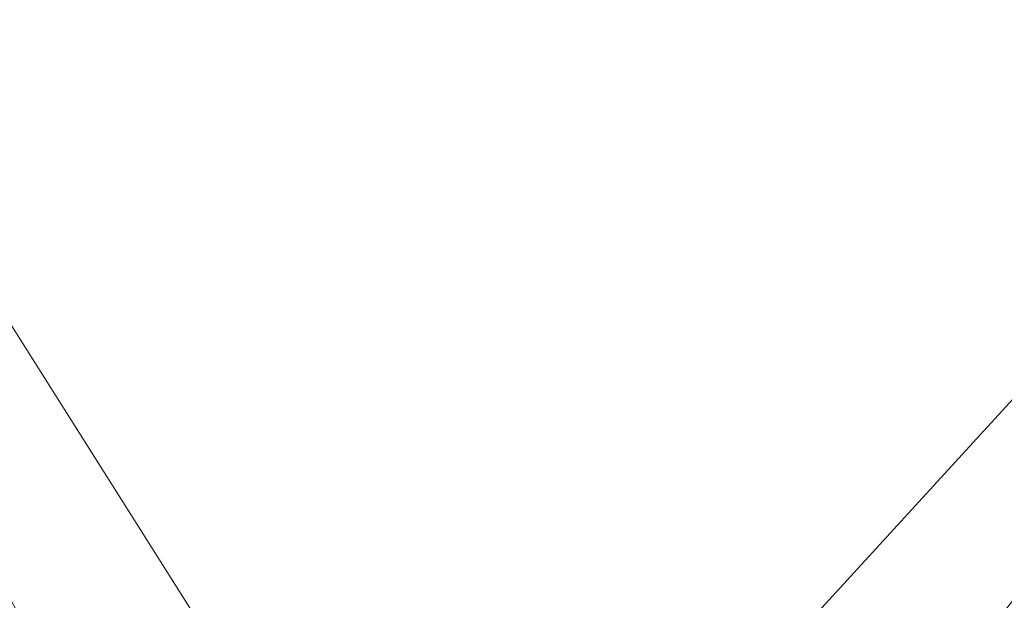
# Model space of a CAD drawing. Header units: millimetres. Extents: x -740 to 768, y -616 to 1219.
# Tile 254 of 256: x -318 to 127, y 432 to 694. Entities that reach past the tile are written whole.
import ezdxf

# ---------------------------------------------------------------- set-up
doc = ezdxf.new("R2010")
doc.units = ezdxf.units.MM
doc.layers.add('A-GENM', color=13, linetype='Continuous')

msp = doc.modelspace()

# ---------------------------------------------------------------- meshes
at = {"layer": 'A-GENM', "lineweight": 5}
mesh = msp.add_polyface(dxfattribs=at)
corners = [(767.87, 1219.2, -0.49), (-740, 1219.2, -0.49), (-740, -615.94, -0.49), (767.87, -615.94, -0.49), (-238.62, 313.3, -0.49), (-308.99, 313.3, -0.49), (-308.99, 408.3, -0.49), (-238.62, 408.3, -0.49), (-238.62, 424.83, -0.49), (41.38, 424.83, -0.49), (41.38, 408.3, -0.49), (112.01, 408.3, -0.49), (112.01, 313.3, -0.49), (41.38, 313.3, -0.49), (41.38, 296.83, -0.49), (-4.77, 296.83, -0.49), (-4.77, 187.82, -0.49), (-98.62, 187.82, -0.49), (-98.62, 296.83, -0.49), (-238.62, 296.83, -0.49)]
mesh.append_faces([[corners[k] for k in face] for face in [(14, 12, 13)]], dxfattribs={"vtx0": -1})
mesh.append_faces([[corners[k] for k in face] for face in [(11, 0, 9, 10), (8, 1, 6, 7)]], dxfattribs={"vtx0": -1, "vtx1": -1})
mesh.append_faces([[corners[k] for k in face] for face in [(12, 14, 16, 3), (5, 2, 17, 19)]], dxfattribs={"vtx0": -1, "vtx1": -1, "vtx2": -1, "vtx3": -1})
mesh.append_faces([[corners[k] for k in face] for face in [(0, 11, 12, 3), (9, 0, 1, 8)]], dxfattribs={"vtx0": -1, "vtx2": -1})
mesh.append_faces([[corners[k] for k in face] for face in [(4, 5, 19)]], dxfattribs={"vtx1": -1})
mesh.append_faces([[corners[k] for k in face] for face in [(2, 3, 16, 17), (5, 6, 1, 2)]], dxfattribs={"vtx1": -1, "vtx3": -1})
mesh.append_faces([[corners[k] for k in face] for face in [(14, 15, 16), (17, 18, 19)]], dxfattribs={"vtx2": -1})
mesh = msp.add_polyface(dxfattribs=at)
corners = [(767.87, 1219.2, -118.07), (767.87, -615.94, -118.07), (-740, -615.94, -118.07), (-740, 1219.2, -118.07)]
mesh.append_faces([[corners[k] for k in face] for face in [(0, 1, 2, 3)]])

doc.saveas('drawing.dxf')
